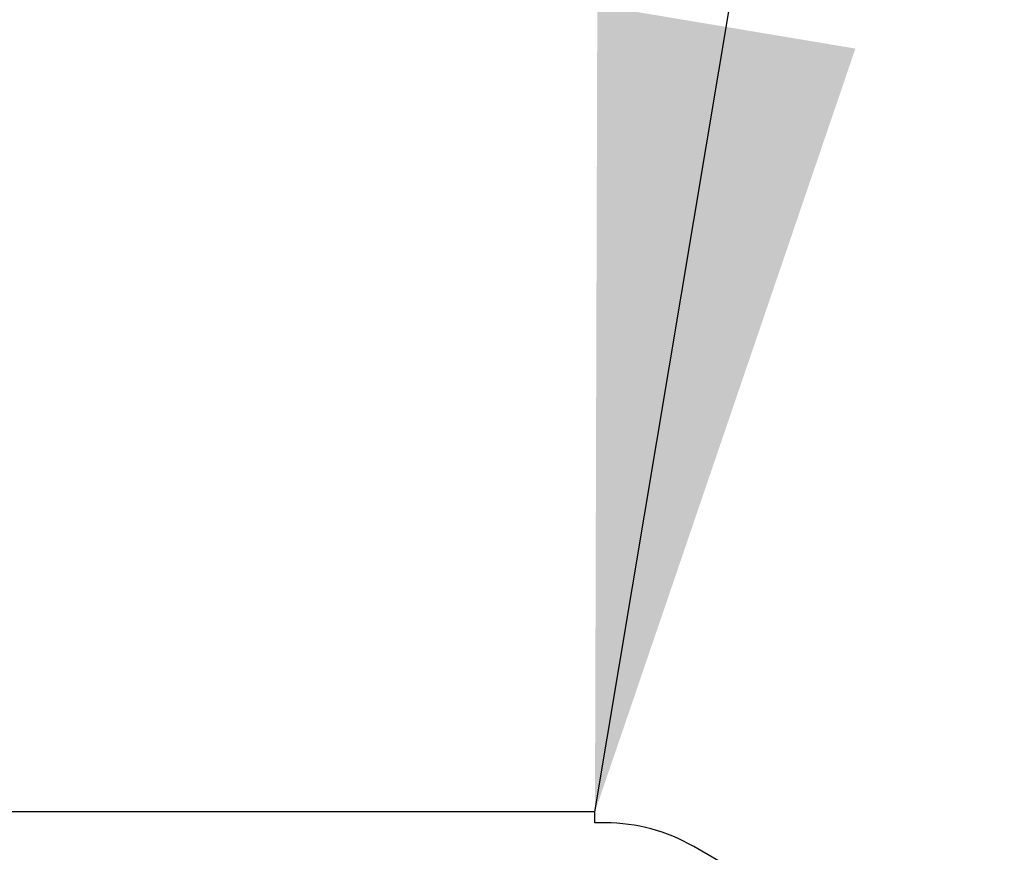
# Model space of a CAD drawing. Extents: x 990 to 4202, y -422 to 622.
# Tile 108 of 256: x 1540.11 to 1545.68, y -92.34 to -87.63. Entities that reach past the tile are written whole.
import ezdxf

# ---------------------------------------------------------------- set-up
doc = ezdxf.new("R2010")
doc.units = 0
doc.header["$MEASUREMENT"] = 0
doc.layers.add('SPILL-BUCKET', color=1, linetype='CONTINUOUS')
doc.layers.add('TEXT', color=3, linetype='CONTINUOUS')
doc.styles.add('SIMPLEX', font='simplex')
doc.dimstyles.new('DIM48', dxfattribs={"dimscale": 48, "dimtxt": 0.09375, "dimasz": 0.09375, "dimexe": 0.0625, "dimexo": 0.0625, "dimgap": 0.0625, "dimtad": 1, "dimdec": 4, "dimzin": 3, "dimdsep": 46, "dimlunit": 4, "dimtxsty": 'SIMPLEX', "dimcen": 0, "dimclrd": 3, "dimclre": 3, "dimclrt": 3, "dimadec": 0, "dimazin": 0, "dimtfac": 1, "dimtdec": 4, "dimtofl": 0, "dimtmove": 2, "dimatfit": 3, "dimfxl": 1, "dimfrac": 2, "dimtolj": 1, "dimtzin": 3, "dimarcsym": 0})

msp = doc.modelspace()

# ---------------------------------------------------------------- linework, layer by layer
at = {"layer": 'SPILL-BUCKET', "linetype": 'Continuous'}
for p, q in [((1543.36101, -92.11076), (1539.17637, -92.11076)), ((1543.36101, -92.17321), (1543.36101, -92.11076)), ((1543.41951, -92.17321), (1543.36101, -92.17321)), ((1544.28226, -92.51673), (1543.91917, -92.3071))]:
    msp.add_line(p, q, dxfattribs=at)
msp.add_arc((1543.41951, -93.17253), 0.99932, 60, 90, dxfattribs=at)

# ---------------------------------------------------------------- leaders
at = {"layer": 'TEXT'}
msp.add_leader([(1543.36101, -92.11076), (1558.75653, -0.12671), (1570.2316, -0.12671)], dimstyle='DIM48', override={"dimgap": 0.0625, "dimtad": 0}, dxfattribs=at)

doc.saveas('drawing.dxf')
